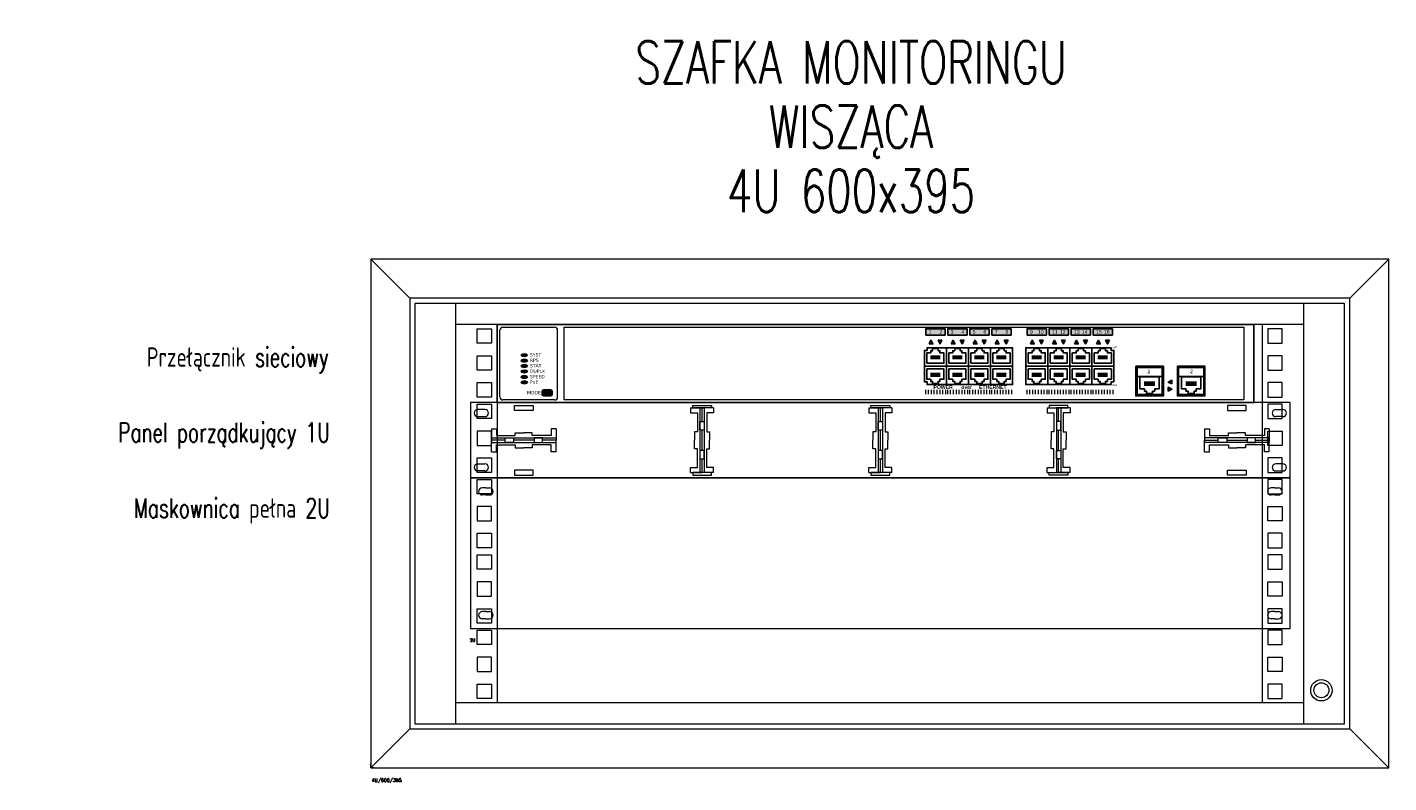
# Model space of a CAD drawing. Header units: millimetres. Extents: x 27262 to 215252, y 16288 to 261073.
# Tile 1 of 5: x 52121 to 60146, y 63719 to 68176. Entities that reach past the tile are written whole.
import ezdxf

# ---------------------------------------------------------------- set-up
doc = ezdxf.new("R2010")
doc.units = ezdxf.units.MM
for name, color, linetype, lineweight in [('_ES_szafa IT_osprzet_opis', 30, 'Continuous', 15), ('schrack-details', 4, 'Continuous', 5), ('schrack-others', 2, 'Continuous', 13), ('SCS', 6, 'Continuous', 40)]:
    doc.layers.add(name, color=color, linetype=linetype, lineweight=lineweight)
for name, color, linetype in [('schrack-descr', 7, 'Continuous'), ('schrack-symbol', 7, 'Continuous'), ('schrack-terminal', 7, 'Continuous')]:
    doc.layers.add(name, color=color, linetype=linetype)
doc.styles.add('AVM', font='arial.ttf')
doc.styles.add('ES_Opisy', font='simplex.shx', dxfattribs={"width": 0.7})
doc.styles.add('OPIS DO SZAF', font='simplex.shx', dxfattribs={"width": 0.7, "height": 12})
doc.styles.add('OPISMAŁY', font='SIMPLEX.SHX', dxfattribs={"width": 0.7, "height": 2.5})
doc.styles.add('styl', font='simplex_.ttf')

# ---------------------------------------------------------------- blocks, each defined once
blk = doc.blocks.new('c_dw046040_v')
at = {"layer": 'schrack-details'}
for p, q in [((50, -26), (50, -274)), ((550, -274), (550, -26)), ((550, -38.5), (50, -38.5)), ((74.5, -38.5), (67, -38.5)), ((74.5, -38.5), (74.5, -261.5)), ((525.5, -261.5), (525.5, -38.5)), ((50, -261.5), (550, -261.5))]:
    blk.add_line(p, q, dxfattribs=at)
for points in [[(71.25, -49.47), (62.75, -49.47), (62.75, -40.97), (71.25, -40.97)], [(528.75, -49.47), (537.25, -49.47), (537.25, -40.97), (528.75, -40.97)], [(71.25, -65.35), (62.75, -65.35), (62.75, -56.85), (71.25, -56.85)], [(528.75, -65.35), (537.25, -65.35), (537.25, -56.85), (528.75, -56.85)], [(71.25, -81.22), (62.75, -81.22), (62.75, -72.72), (71.25, -72.72)], [(528.75, -81.22), (537.25, -81.22), (537.25, -72.72), (528.75, -72.72)], [(71.25, -93.92), (62.75, -93.92), (62.75, -85.42), (71.25, -85.42)], [(528.75, -93.92), (537.25, -93.92), (537.25, -85.42), (528.75, -85.42)], [(71.25, -101.3), (62.75, -101.3), (62.75, -109.8), (71.25, -109.8)], [(528.75, -101.3), (537.25, -101.3), (537.25, -109.8), (528.75, -109.8)], [(71.25, -125.67), (62.75, -125.67), (62.75, -117.17), (71.25, -117.17)], [(528.75, -125.67), (537.25, -125.67), (537.25, -117.17), (528.75, -117.17)], [(71.25, -138.37), (62.75, -138.37), (62.75, -129.87), (71.25, -129.87)], [(528.75, -138.37), (537.25, -138.37), (537.25, -129.87), (528.75, -129.87)], [(71.25, -145.75), (62.75, -145.75), (62.75, -154.25), (71.25, -154.25)], [(528.75, -145.75), (537.25, -145.75), (537.25, -154.25), (528.75, -154.25)], [(71.25, -170.12), (62.75, -170.12), (62.75, -161.62), (71.25, -161.62)], [(528.75, -170.12), (537.25, -170.12), (537.25, -161.62), (528.75, -161.62)], [(71.25, -182.83), (62.75, -182.83), (62.75, -174.33), (71.25, -174.33)], [(528.75, -182.83), (537.25, -182.83), (537.25, -174.33), (528.75, -174.33)], [(71.25, -190.2), (62.75, -190.2), (62.75, -198.7), (71.25, -198.7)], [(528.75, -190.2), (537.25, -190.2), (537.25, -198.7), (528.75, -198.7)], [(71.25, -214.58), (62.75, -214.58), (62.75, -206.08), (71.25, -206.08)], [(528.75, -214.58), (537.25, -214.58), (537.25, -206.08), (528.75, -206.08)], [(71.25, -227.28), (62.75, -227.28), (62.75, -218.78), (71.25, -218.78)], [(528.75, -227.28), (537.25, -227.28), (537.25, -218.78), (528.75, -218.78)], [(71.25, -234.65), (62.75, -234.65), (62.75, -243.15), (71.25, -243.15)], [(528.75, -234.65), (537.25, -234.65), (537.25, -243.15), (528.75, -243.15)], [(71.25, -259.03), (62.75, -259.03), (62.75, -250.53), (71.25, -250.53)], [(528.75, -259.03), (537.25, -259.03), (537.25, -250.53), (528.75, -250.53)]]:
    blk.add_lwpolyline(points, close=True, dxfattribs=at)
for radius in [6.29, 4.4]:
    blk.add_circle((560.31, -254.17), radius, dxfattribs=at)
at = {"layer": 'schrack-others'}
for p, q in [((0, 0), (23, -23)), ((577, -23), (600, 0)), ((23, -277), (0, -300)), ((577, -277), (600, -300))]:
    blk.add_line(p, q, dxfattribs=at)
for points in [[(0, -300), (600, -300), (600, 0), (0, 0)], [(23, -277), (577, -277), (577, -23), (23, -23)], [(26, -274), (574, -274), (574, -26), (26, -26)]]:
    blk.add_lwpolyline(points, close=True, dxfattribs=at)
at = {"layer": 'schrack-symbol'}
for q in [(0, -297.87), (2.1, -300)]:
    blk.add_line((0, -300), q, dxfattribs=at)
at = {"layer": 'schrack-descr', "style": 'OPISMAŁY'}
blk.add_attdef('DESCRIPTION', (0.52, -308.27), '', height=2, dxfattribs=at)
at = {"layer": 'schrack-symbol', "color": 0, "style": 'styl'}
blk.add_attdef('SYMBOL', (0, 0), '', height=5, dxfattribs=at)
at = {"layer": 'schrack-terminal', "style": 'OPISMAŁY'}
blk.add_attdef('TERMINAL2', (0.55, -311.34), '', height=2, dxfattribs=at)
blk = doc.blocks.new('switch-16')
for color, points in [(8, [(254.57, 34.6), (256.79, 34.6), (255.68, 36.8)]), (8, [(262.16, 36.8), (259.94, 36.8), (261.05, 34.6)]), (8, [(267.56, 34.6), (269.77, 34.6), (268.67, 36.8)]), (8, [(275.15, 36.8), (272.93, 36.8), (274.04, 34.6)]), (8, [(280.54, 34.6), (282.76, 34.6), (281.65, 36.8)]), (8, [(288.13, 36.8), (285.92, 36.8), (287.02, 34.6)]), (8, [(293.53, 34.6), (295.75, 34.6), (294.64, 36.8)]), (8, [(301.12, 36.8), (298.9, 36.8), (300.01, 34.6)]), (8, [(314.29, 34.6), (316.51, 34.6), (315.4, 36.8)]), (8, [(321.89, 36.8), (319.67, 36.8), (320.78, 34.6)]), (8, [(327.28, 34.6), (329.5, 34.6), (328.39, 36.8)]), (8, [(334.87, 36.8), (332.65, 36.8), (333.76, 34.6)]), (8, [(340.27, 34.6), (342.49, 34.6), (341.38, 36.8)]), (8, [(347.86, 36.8), (345.64, 36.8), (346.75, 34.6)]), (8, [(353.26, 34.6), (355.47, 34.6), (354.36, 36.8)]), (8, [(360.85, 36.8), (358.63, 36.8), (359.74, 34.6)]), (8, [(397.71, 10.99), (397.71, 13.21), (395.51, 12.1)]), (8, [(397.71, 7.92), (395.51, 9.03), (395.51, 6.81)]), (253, [(27.54, 7.47, 0.414214), (26.5, 6.43), (26.5, 5.08, 0.414214), (27.54, 4.03), (31.46, 4.03, 0.414214), (32.5, 5.08), (32.5, 6.43, 0.414214), (31.46, 7.47)])]:
    blk.add_hatch(color=color).paths.add_polyline_path(points)
at = {"layer": 'SCS', "lineweight": -3}
for points in [[(263.98, 39.79), (263.98, 43.57), (252.6, 43.57), (252.6, 39.79)], [(276.97, 39.79), (276.97, 43.57), (265.59, 43.57), (265.59, 39.79)], [(289.96, 39.79), (289.96, 43.57), (278.57, 43.57), (278.57, 39.79)], [(302.94, 39.79), (302.94, 43.57), (291.56, 43.57), (291.56, 39.79)], [(323.71, 39.79), (323.71, 43.57), (312.33, 43.57), (312.33, 39.79)], [(336.69, 39.79), (336.69, 43.57), (325.31, 43.57), (325.31, 39.79)], [(349.68, 39.79), (349.68, 43.57), (338.3, 43.57), (338.3, 39.79)], [(362.67, 39.79), (362.67, 43.57), (351.29, 43.57), (351.29, 39.79)]]:
    blk.add_hatch(color=51, dxfattribs=at).paths.add_polyline_path(points)
h = blk.add_hatch(color=7, dxfattribs=at)
edge = h.paths.add_edge_path()
edge.add_ellipse((16.02, 27.98), major_axis=(1.83, 0), ratio=0.390396, start_angle=0, end_angle=360)
h = blk.add_hatch(color=7, dxfattribs=at)
edge = h.paths.add_edge_path()
edge.add_ellipse((16.02, 24.77), major_axis=(1.83, 0), ratio=0.390396, start_angle=0, end_angle=360)
h = blk.add_hatch(color=7, dxfattribs=at)
edge = h.paths.add_edge_path()
edge.add_ellipse((16.02, 21.56), major_axis=(1.83, 0), ratio=0.390396, start_angle=0, end_angle=360)
h = blk.add_hatch(color=7, dxfattribs=at)
edge = h.paths.add_edge_path()
edge.add_ellipse((16.02, 18.35), major_axis=(1.83, 0), ratio=0.390396, start_angle=0, end_angle=360)
h = blk.add_hatch(color=2, dxfattribs=at)
h.paths.add_polyline_path([(392.64, 21.42), (376.42, 21.42), (376.42, 3.96), (392.64, 3.96)])
h.paths.add_polyline_path([(391.91, 20.61), (391.91, 4.69), (377.15, 4.69), (377.15, 20.61)], flags=16)
h = blk.add_hatch(color=2, dxfattribs=at)
h.paths.add_polyline_path([(417.15, 21.42), (400.93, 21.42), (400.93, 3.96), (417.15, 3.96)])
h.paths.add_polyline_path([(416.42, 20.61), (416.42, 4.69), (401.66, 4.69), (401.66, 20.61)], flags=16)
h = blk.add_hatch(color=7, dxfattribs=at)
edge = h.paths.add_edge_path()
edge.add_ellipse((16.02, 15.15), major_axis=(1.83, 0), ratio=0.390396, start_angle=0, end_angle=360)
h = blk.add_hatch(color=7, dxfattribs=at)
edge = h.paths.add_edge_path()
edge.add_ellipse((16.02, 11.94), major_axis=(1.83, 0), ratio=0.390396, start_angle=0, end_angle=360)
at = {"color": 7, "lineweight": 20}
for p, q in [((1.57, 3.35), (1.57, 42.65)), ((3.35, 44.43), (33.84, 44.43)), ((35.61, 3.35), (35.61, 42.65)), ((39.5, 44.43), (440, 44.43)), ((39.5, 1.57), (39.5, 44.43)), ((440, 44.43), (440, 1.57)), ((33.84, 1.57), (3.35, 1.57)), ((440, 1.57), (39.5, 1.57))]:
    blk.add_line(p, q, dxfattribs=at)
at = {"color": 7}
blk.add_lwpolyline([(0, 46), (446, 46), (446, 0), (0, 0)], close=True, dxfattribs=at)
for points in [[(251.8, 21.51), (251.8, 30.76), (253.39, 30.76), (253.39, 32.38), (264.78, 32.38), (264.78, 21.51), (251.8, 21.51)], [(363.47, 21.51), (363.47, 30.76), (361.88, 30.76), (361.88, 32.38), (350.48, 32.38), (350.48, 21.51), (363.47, 21.51)], [(253.23, 23.21), (263.32, 23.21), (263.32, 29.29), (260.97, 29.29), (260.97, 30.56), (259.88, 30.56), (259.88, 31.86), (256.66, 31.86), (256.66, 31.86), (256.66, 30.56), (255.58, 30.56), (255.58, 29.29), (253.23, 29.29), (253.23, 23.21)], [(266.21, 23.21), (276.3, 23.21), (276.3, 29.29), (273.95, 29.29), (273.95, 30.56), (272.87, 30.56), (272.87, 31.86), (269.65, 31.86), (269.65, 31.86), (269.65, 30.56), (268.56, 30.56), (268.56, 29.29), (266.21, 29.29), (266.21, 23.21)], [(279.2, 23.21), (289.29, 23.21), (289.29, 29.29), (286.94, 29.29), (286.94, 30.56), (285.86, 30.56), (285.86, 31.86), (282.64, 31.86), (282.64, 31.86), (282.64, 30.56), (281.55, 30.56), (281.55, 29.29), (279.2, 29.29), (279.2, 23.21)], [(292.19, 23.21), (302.28, 23.21), (302.28, 29.29), (299.93, 29.29), (299.93, 30.56), (298.84, 30.56), (298.84, 31.86), (295.62, 31.86), (295.62, 31.86), (295.62, 30.56), (294.54, 30.56), (294.54, 29.29), (292.19, 29.29), (292.19, 23.21)], [(312.95, 23.21), (323.04, 23.21), (323.04, 29.29), (320.69, 29.29), (320.69, 30.56), (319.61, 30.56), (319.61, 31.86), (316.39, 31.86), (316.39, 31.86), (316.39, 30.56), (315.3, 30.56), (315.3, 29.29), (312.95, 29.29), (312.95, 23.21)], [(325.94, 23.21), (336.03, 23.21), (336.03, 29.29), (333.68, 29.29), (333.68, 30.56), (332.59, 30.56), (332.59, 31.86), (329.37, 31.86), (329.37, 31.86), (329.37, 30.56), (328.29, 30.56), (328.29, 29.29), (325.94, 29.29), (325.94, 23.21)], [(338.93, 23.21), (349.02, 23.21), (349.02, 29.29), (346.67, 29.29), (346.67, 30.56), (345.58, 30.56), (345.58, 31.86), (342.36, 31.86), (342.36, 31.86), (342.36, 30.56), (341.28, 30.56), (341.28, 29.29), (338.93, 29.29), (338.93, 23.21)], [(351.91, 23.21), (362, 23.21), (362, 29.29), (359.65, 29.29), (359.65, 30.56), (358.57, 30.56), (358.57, 31.86), (355.35, 31.86), (355.35, 31.86), (355.35, 30.56), (354.26, 30.56), (354.26, 29.29), (351.91, 29.29), (351.91, 23.21)], [(251.8, 21.51), (251.8, 12.27), (253.39, 12.27), (253.39, 10.65), (264.78, 10.65), (264.78, 21.51), (251.8, 21.51)], [(253.23, 19.81), (263.32, 19.81), (263.32, 13.73), (260.97, 13.73), (260.97, 12.47), (259.88, 12.47), (259.88, 11.16), (256.66, 11.16), (256.66, 11.16), (256.66, 12.47), (255.58, 12.47), (255.58, 13.73), (253.23, 13.73), (253.23, 19.81)], [(266.21, 19.81), (276.3, 19.81), (276.3, 13.73), (273.95, 13.73), (273.95, 12.47), (272.87, 12.47), (272.87, 11.16), (269.65, 11.16), (269.65, 11.16), (269.65, 12.47), (268.56, 12.47), (268.56, 13.73), (266.21, 13.73), (266.21, 19.81)], [(279.2, 19.81), (289.29, 19.81), (289.29, 13.73), (286.94, 13.73), (286.94, 12.47), (285.86, 12.47), (285.86, 11.16), (282.64, 11.16), (282.64, 11.16), (282.64, 12.47), (281.55, 12.47), (281.55, 13.73), (279.2, 13.73), (279.2, 19.81)], [(292.19, 19.81), (302.28, 19.81), (302.28, 13.73), (299.93, 13.73), (299.93, 12.47), (298.84, 12.47), (298.84, 11.16), (295.62, 11.16), (295.62, 11.16), (295.62, 12.47), (294.54, 12.47), (294.54, 13.73), (292.19, 13.73), (292.19, 19.81)], [(312.95, 19.81), (323.04, 19.81), (323.04, 13.73), (320.69, 13.73), (320.69, 12.47), (319.61, 12.47), (319.61, 11.16), (316.39, 11.16), (316.39, 11.16), (316.39, 12.47), (315.3, 12.47), (315.3, 13.73), (312.95, 13.73), (312.95, 19.81)], [(325.94, 19.81), (336.03, 19.81), (336.03, 13.73), (333.68, 13.73), (333.68, 12.47), (332.59, 12.47), (332.59, 11.16), (329.37, 11.16), (329.37, 11.16), (329.37, 12.47), (328.29, 12.47), (328.29, 13.73), (325.94, 13.73), (325.94, 19.81)], [(338.93, 19.81), (349.02, 19.81), (349.02, 13.73), (346.67, 13.73), (346.67, 12.47), (345.58, 12.47), (345.58, 11.16), (342.36, 11.16), (342.36, 11.16), (342.36, 12.47), (341.28, 12.47), (341.28, 13.73), (338.93, 13.73), (338.93, 19.81)], [(363.47, 21.51), (363.47, 12.27), (361.88, 12.27), (361.88, 10.65), (350.48, 10.65), (350.48, 21.51), (363.47, 21.51)], [(351.91, 19.81), (362, 19.81), (362, 13.73), (359.65, 13.73), (359.65, 12.47), (358.57, 12.47), (358.57, 11.16), (355.35, 11.16), (355.35, 11.16), (355.35, 12.47), (354.26, 12.47), (354.26, 13.73), (351.91, 13.73), (351.91, 19.81)], [(378.77, 15.1), (390.24, 15.1), (390.24, 8.19), (387.57, 8.19), (387.57, 6.75), (386.33, 6.75), (386.33, 5.27), (382.68, 5.27), (382.68, 5.27), (382.68, 6.75), (381.44, 6.75), (381.44, 8.19), (378.77, 8.19), (378.77, 15.1)], [(403.29, 15.1), (414.75, 15.1), (414.75, 8.19), (412.08, 8.19), (412.08, 6.75), (410.85, 6.75), (410.85, 5.27), (407.19, 5.27), (407.19, 5.27), (407.19, 6.75), (405.96, 6.75), (405.96, 8.19), (403.29, 8.19), (403.29, 15.1)]]:
    blk.add_lwpolyline(points)
at = {"color": 8}
for points in [[(254.57, 34.6), (255.68, 36.8), (256.79, 34.6), (254.57, 34.6)], [(262.16, 36.8), (261.05, 34.6), (259.94, 36.8), (262.16, 36.8)], [(267.56, 34.6), (268.67, 36.8), (269.77, 34.6), (267.56, 34.6)], [(275.15, 36.8), (274.04, 34.6), (272.93, 36.8), (275.15, 36.8)], [(280.54, 34.6), (281.65, 36.8), (282.76, 34.6), (280.54, 34.6)], [(288.13, 36.8), (287.02, 34.6), (285.92, 36.8), (288.13, 36.8)], [(293.53, 34.6), (294.64, 36.8), (295.75, 34.6), (293.53, 34.6)], [(301.12, 36.8), (300.01, 34.6), (298.9, 36.8), (301.12, 36.8)], [(314.29, 34.6), (315.4, 36.8), (316.51, 34.6), (314.29, 34.6)], [(321.89, 36.8), (320.78, 34.6), (319.67, 36.8), (321.89, 36.8)], [(327.28, 34.6), (328.39, 36.8), (329.5, 34.6), (327.28, 34.6)], [(334.87, 36.8), (333.76, 34.6), (332.65, 36.8), (334.87, 36.8)], [(340.27, 34.6), (341.38, 36.8), (342.49, 34.6), (340.27, 34.6)], [(347.86, 36.8), (346.75, 34.6), (345.64, 36.8), (347.86, 36.8)], [(353.26, 34.6), (354.36, 36.8), (355.47, 34.6), (353.26, 34.6)], [(360.85, 36.8), (359.74, 34.6), (358.63, 36.8), (360.85, 36.8)], [(397.71, 10.99), (395.51, 12.1), (397.71, 13.21), (397.71, 10.99)], [(395.51, 6.81), (397.71, 7.92), (395.51, 9.03), (395.51, 6.81)]]:
    blk.add_lwpolyline(points, dxfattribs=at)
for points in [[(277.77, 21.51), (277.77, 32.38), (264.78, 32.38), (264.78, 21.51)], [(290.76, 21.51), (290.76, 32.38), (277.77, 32.38), (277.77, 21.51)], [(303.75, 21.51), (303.75, 32.38), (290.76, 32.38), (290.76, 21.51)], [(324.51, 21.51), (324.51, 32.38), (311.52, 32.38), (311.52, 21.51)], [(337.5, 21.51), (337.5, 32.38), (324.51, 32.38), (324.51, 21.51)], [(350.48, 21.51), (350.48, 32.38), (337.5, 32.38), (337.5, 21.51)], [(277.77, 21.51), (277.77, 10.65), (264.78, 10.65), (264.78, 21.51)], [(290.76, 21.51), (290.76, 10.65), (277.77, 10.65), (277.77, 21.51)], [(303.75, 21.51), (303.75, 10.65), (290.76, 10.65), (290.76, 21.51)], [(324.51, 21.51), (324.51, 10.65), (311.52, 10.65), (311.52, 21.51)], [(337.5, 21.51), (337.5, 10.65), (324.51, 10.65), (324.51, 21.51)], [(350.48, 21.51), (350.48, 10.65), (337.5, 10.65), (337.5, 21.51)], [(391.91, 15.42), (391.91, 4.69), (377.15, 4.69), (377.15, 15.42)], [(416.42, 15.42), (416.42, 4.69), (401.66, 4.69), (401.66, 15.42)]]:
    blk.add_lwpolyline(points, close=True)
at = {"color": 253}
blk.add_lwpolyline([(31.46, 7.47), (27.54, 7.47, 0.414214), (26.5, 6.43), (26.5, 5.08, 0.414214), (27.54, 4.03), (31.46, 4.03, 0.414214), (32.5, 5.08), (32.5, 6.43, 0.414214)], format="xyb", close=True, dxfattribs=at)
at = {"color": 7, "lineweight": 20}
for centre, start, end in [((3.35, 42.65), 90, 180), ((33.84, 42.65), 0, 90), ((3.35, 3.35), 180, 270), ((33.84, 3.35), 270, 0)]:
    blk.add_arc(centre, 1.78, start, end, dxfattribs=at)
at = {"layer": 'SCS', "color": 7, "lineweight": -3}
for p, q in [((255.82, 25.52), (255.82, 27.86)), ((256.52, 25.52), (256.52, 27.86)), ((257.22, 25.52), (257.22, 27.86)), ((257.92, 25.52), (257.92, 27.86)), ((258.62, 25.52), (258.62, 27.86)), ((259.32, 25.52), (259.32, 27.86)), ((260.02, 25.52), (260.02, 27.86)), ((260.72, 25.52), (260.72, 27.86)), ((268.81, 25.52), (268.81, 27.86)), ((269.51, 25.52), (269.51, 27.86)), ((270.21, 25.52), (270.21, 27.86)), ((270.91, 25.52), (270.91, 27.86)), ((271.61, 25.52), (271.61, 27.86)), ((272.31, 25.52), (272.31, 27.86)), ((273.01, 25.52), (273.01, 27.86)), ((273.71, 25.52), (273.71, 27.86)), ((281.8, 25.52), (281.8, 27.86)), ((282.5, 25.52), (282.5, 27.86)), ((283.2, 25.52), (283.2, 27.86)), ((283.9, 25.52), (283.9, 27.86)), ((284.6, 25.52), (284.6, 27.86)), ((285.3, 25.52), (285.3, 27.86)), ((286, 25.52), (286, 27.86)), ((286.7, 25.52), (286.7, 27.86)), ((294.78, 25.52), (294.78, 27.86)), ((295.48, 25.52), (295.48, 27.86)), ((296.18, 25.52), (296.18, 27.86)), ((296.88, 25.52), (296.88, 27.86)), ((297.58, 25.52), (297.58, 27.86)), ((298.28, 25.52), (298.28, 27.86)), ((298.98, 25.52), (298.98, 27.86)), ((299.68, 25.52), (299.68, 27.86)), ((315.55, 25.52), (315.55, 27.86)), ((316.25, 25.52), (316.25, 27.86)), ((316.95, 25.52), (316.95, 27.86)), ((317.65, 25.52), (317.65, 27.86)), ((318.35, 25.52), (318.35, 27.86)), ((319.05, 25.52), (319.05, 27.86)), ((319.75, 25.52), (319.75, 27.86)), ((320.45, 25.52), (320.45, 27.86)), ((328.53, 25.52), (328.53, 27.86)), ((329.23, 25.52), (329.23, 27.86)), ((329.93, 25.52), (329.93, 27.86)), ((330.63, 25.52), (330.63, 27.86)), ((331.33, 25.52), (331.33, 27.86)), ((332.03, 25.52), (332.03, 27.86)), ((332.73, 25.52), (332.73, 27.86)), ((333.43, 25.52), (333.43, 27.86)), ((341.52, 25.52), (341.52, 27.86)), ((342.22, 25.52), (342.22, 27.86)), ((342.92, 25.52), (342.92, 27.86)), ((343.62, 25.52), (343.62, 27.86)), ((344.32, 25.52), (344.32, 27.86)), ((345.02, 25.52), (345.02, 27.86)), ((345.72, 25.52), (345.72, 27.86)), ((346.42, 25.52), (346.42, 27.86)), ((354.51, 25.52), (354.51, 27.86)), ((355.21, 25.52), (355.21, 27.86)), ((355.91, 25.52), (355.91, 27.86)), ((356.61, 25.52), (356.61, 27.86)), ((357.31, 25.52), (357.31, 27.86)), ((358.01, 25.52), (358.01, 27.86)), ((358.71, 25.52), (358.71, 27.86)), ((359.41, 25.52), (359.41, 27.86)), ((255.82, 17.5), (255.82, 15.16)), ((256.52, 17.5), (256.52, 15.16)), ((257.22, 17.5), (257.22, 15.16)), ((257.92, 17.5), (257.92, 15.16)), ((258.62, 17.5), (258.62, 15.16)), ((259.32, 17.5), (259.32, 15.16)), ((260.02, 17.5), (260.02, 15.16)), ((260.72, 17.5), (260.72, 15.16)), ((268.81, 17.5), (268.81, 15.16)), ((269.51, 17.5), (269.51, 15.16)), ((270.21, 17.5), (270.21, 15.16)), ((270.91, 17.5), (270.91, 15.16)), ((271.61, 17.5), (271.61, 15.16)), ((272.31, 17.5), (272.31, 15.16)), ((273.01, 17.5), (273.01, 15.16)), ((273.71, 17.5), (273.71, 15.16)), ((281.8, 17.5), (281.8, 15.16)), ((282.5, 17.5), (282.5, 15.16)), ((283.2, 17.5), (283.2, 15.16)), ((283.9, 17.5), (283.9, 15.16)), ((284.6, 17.5), (284.6, 15.16)), ((285.3, 17.5), (285.3, 15.16)), ((286, 17.5), (286, 15.16)), ((286.7, 17.5), (286.7, 15.16)), ((294.78, 17.5), (294.78, 15.16)), ((295.48, 17.5), (295.48, 15.16)), ((296.18, 17.5), (296.18, 15.16)), ((296.88, 17.5), (296.88, 15.16)), ((297.58, 17.5), (297.58, 15.16)), ((298.28, 17.5), (298.28, 15.16)), ((298.98, 17.5), (298.98, 15.16)), ((299.68, 17.5), (299.68, 15.16)), ((315.55, 17.5), (315.55, 15.16)), ((316.25, 17.5), (316.25, 15.16)), ((316.95, 17.5), (316.95, 15.16)), ((317.65, 17.5), (317.65, 15.16)), ((318.35, 17.5), (318.35, 15.16)), ((319.05, 17.5), (319.05, 15.16)), ((319.75, 17.5), (319.75, 15.16)), ((320.45, 17.5), (320.45, 15.16)), ((328.53, 17.5), (328.53, 15.16)), ((329.23, 17.5), (329.23, 15.16)), ((329.93, 17.5), (329.93, 15.16)), ((330.63, 17.5), (330.63, 15.16)), ((331.33, 17.5), (331.33, 15.16)), ((332.03, 17.5), (332.03, 15.16)), ((332.73, 17.5), (332.73, 15.16)), ((333.43, 17.5), (333.43, 15.16)), ((341.52, 17.5), (341.52, 15.16)), ((342.22, 17.5), (342.22, 15.16)), ((342.92, 17.5), (342.92, 15.16)), ((343.62, 17.5), (343.62, 15.16)), ((344.32, 17.5), (344.32, 15.16)), ((345.02, 17.5), (345.02, 15.16)), ((345.72, 17.5), (345.72, 15.16)), ((346.42, 17.5), (346.42, 15.16)), ((354.51, 17.5), (354.51, 15.16)), ((355.21, 17.5), (355.21, 15.16)), ((355.91, 17.5), (355.91, 15.16)), ((356.61, 17.5), (356.61, 15.16)), ((357.31, 17.5), (357.31, 15.16)), ((358.01, 17.5), (358.01, 15.16)), ((358.71, 17.5), (358.71, 15.16)), ((359.41, 17.5), (359.41, 15.16)), ((381.72, 12.48), (381.72, 9.82)), ((382.52, 12.48), (382.52, 9.82)), ((383.31, 12.48), (383.31, 9.82)), ((384.11, 12.48), (384.11, 9.82)), ((384.9, 12.48), (384.9, 9.82)), ((385.7, 12.48), (385.7, 9.82)), ((386.49, 12.48), (386.49, 9.82)), ((387.29, 12.48), (387.29, 9.82)), ((406.24, 12.48), (406.24, 9.82)), ((407.03, 12.48), (407.03, 9.82)), ((407.83, 12.48), (407.83, 9.82)), ((408.62, 12.48), (408.62, 9.82)), ((409.42, 12.48), (409.42, 9.82)), ((410.21, 12.48), (410.21, 9.82)), ((411.01, 12.48), (411.01, 9.82)), ((411.8, 12.48), (411.8, 9.82))]:
    blk.add_line(p, q, dxfattribs=at)
at = {"layer": 'SCS', "color": 2, "lineweight": 20}
for p, q in [((252.42, 7.43), (252.42, 4.94)), ((254.1, 7.43), (254.1, 4.94)), ((255.78, 7.43), (255.78, 4.94)), ((257.45, 7.43), (257.45, 4.94)), ((259.13, 7.43), (259.13, 4.94)), ((260.81, 7.43), (260.81, 4.94)), ((262.48, 7.43), (262.48, 4.94)), ((264.16, 7.43), (264.16, 4.94)), ((265.41, 7.43), (265.41, 4.94)), ((267.09, 7.43), (267.09, 4.94)), ((268.76, 7.43), (268.76, 4.94)), ((270.44, 7.43), (270.44, 4.94)), ((272.12, 7.43), (272.12, 4.94)), ((273.79, 7.43), (273.79, 4.94)), ((275.47, 7.43), (275.47, 4.94)), ((277.14, 7.43), (277.14, 4.94)), ((278.4, 7.43), (278.4, 4.94)), ((280.07, 7.43), (280.07, 4.94)), ((281.75, 7.43), (281.75, 4.94)), ((283.43, 7.43), (283.43, 4.94)), ((285.1, 7.43), (285.1, 4.94)), ((286.78, 7.43), (286.78, 4.94)), ((288.46, 7.43), (288.46, 4.94)), ((290.13, 7.43), (290.13, 4.94)), ((291.39, 7.43), (291.39, 4.94)), ((293.06, 7.43), (293.06, 4.94)), ((294.74, 7.43), (294.74, 4.94)), ((296.41, 7.43), (296.41, 4.94)), ((298.09, 7.43), (298.09, 4.94)), ((299.77, 7.43), (299.77, 4.94)), ((301.44, 7.43), (301.44, 4.94)), ((303.12, 7.43), (303.12, 4.94)), ((312.15, 7.43), (312.15, 4.94)), ((313.83, 7.43), (313.83, 4.94)), ((315.5, 7.43), (315.5, 4.94)), ((317.18, 7.43), (317.18, 4.94)), ((318.85, 7.43), (318.85, 4.94)), ((320.53, 7.43), (320.53, 4.94)), ((322.21, 7.43), (322.21, 4.94)), ((323.88, 7.43), (323.88, 4.94)), ((325.14, 7.43), (325.14, 4.94)), ((326.81, 7.43), (326.81, 4.94)), ((328.49, 7.43), (328.49, 4.94)), ((330.17, 7.43), (330.17, 4.94)), ((331.84, 7.43), (331.84, 4.94)), ((333.52, 7.43), (333.52, 4.94)), ((335.19, 7.43), (335.19, 4.94)), ((336.87, 7.43), (336.87, 4.94)), ((338.12, 7.43), (338.12, 4.94)), ((339.8, 7.43), (339.8, 4.94)), ((341.48, 7.43), (341.48, 4.94)), ((343.15, 7.43), (343.15, 4.94)), ((344.83, 7.43), (344.83, 4.94)), ((346.5, 7.43), (346.5, 4.94)), ((348.18, 7.43), (348.18, 4.94)), ((349.86, 7.43), (349.86, 4.94)), ((351.11, 7.43), (351.11, 4.94)), ((352.79, 7.43), (352.79, 4.94)), ((354.46, 7.43), (354.46, 4.94)), ((356.14, 7.43), (356.14, 4.94)), ((357.82, 7.43), (357.82, 4.94)), ((359.49, 7.43), (359.49, 4.94)), ((361.17, 7.43), (361.17, 4.94)), ((362.84, 7.43), (362.84, 4.94))]:
    blk.add_line(p, q, dxfattribs=at)
at = {"layer": 'SCS', "color": 51, "lineweight": -3}
for points in [[(252.6, 39.79), (263.98, 39.79), (263.98, 43.57), (252.6, 43.57)], [(265.59, 39.79), (276.97, 39.79), (276.97, 43.57), (265.59, 43.57)], [(278.57, 39.79), (289.96, 39.79), (289.96, 43.57), (278.57, 43.57)], [(291.56, 39.79), (302.94, 39.79), (302.94, 43.57), (291.56, 43.57)], [(312.33, 39.79), (323.71, 39.79), (323.71, 43.57), (312.33, 43.57)], [(325.31, 39.79), (336.69, 39.79), (336.69, 43.57), (325.31, 43.57)], [(338.3, 39.79), (349.68, 39.79), (349.68, 43.57), (338.3, 43.57)], [(351.29, 39.79), (362.67, 39.79), (362.67, 43.57), (351.29, 43.57)]]:
    blk.add_lwpolyline(points, close=True, dxfattribs=at)
at = {"layer": 'SCS', "color": 2, "lineweight": -3}
for points in [[(376.42, 21.42), (392.64, 21.42), (392.64, 3.96), (376.42, 3.96)], [(377.15, 20.61), (391.91, 20.61), (391.91, 4.69), (377.15, 4.69)], [(400.93, 21.42), (417.15, 21.42), (417.15, 3.96), (400.93, 3.96)], [(401.66, 20.61), (416.42, 20.61), (416.42, 4.69), (401.66, 4.69)]]:
    blk.add_lwpolyline(points, close=True, dxfattribs=at)
at = {"layer": 'SCS', "color": 7, "lineweight": -3}
for centre in [(16.02, 27.98), (16.02, 24.77), (16.02, 21.56), (16.02, 18.35), (16.02, 15.15), (16.02, 11.94)]:
    blk.add_ellipse(centre, major_axis=(1.83, 0), ratio=0.390396, dxfattribs=at)
at = {"color": 5, "width": 0.9174, "style": 'AVM'}
for s, insert, char_height, attachment_point in [('1', (254.26, 41.67), 2.18, 4), ('2', (262.32, 41.67), 2.18, 6), ('3', (267.25, 41.67), 2.18, 4), ('4', (275.31, 41.67), 2.18, 6), ('5', (280.23, 41.67), 2.18, 4), ('6', (288.3, 41.67), 2.18, 6), ('7', (293.22, 41.67), 2.18, 4), ('8', (301.28, 41.67), 2.18, 6), ('9', (313.99, 41.67), 2.18, 4), ('10', (322.05, 41.67), 2.177, 6), ('11', (326.97, 41.67), 2.177, 4), ('12', (335.03, 41.67), 2.177, 6), ('13', (339.96, 41.67), 2.177, 4), ('14', (348.02, 41.67), 2.177, 6), ('15', (352.95, 41.67), 2.177, 4), ('16', (361.01, 41.67), 2.177, 6)]:
    blk.add_mtext(s, dxfattribs=dict(at, insert=insert, char_height=char_height, attachment_point=attachment_point))
at = {"style": 'AVM'}
for s, insert, char_height, width, attachment_point in [('23X', (362.64, 32.64), 1.135, 0.5805, 4), ('1', (384.94, 18.4), 2.18, 0.9174, 6), ('2', (410.03, 18.4), 2.18, 0.9174, 6), ('24X', (362.64, 10.38), 1.135, 0.5805, 4)]:
    blk.add_mtext(s, dxfattribs=dict(at, insert=insert, char_height=char_height, width=width, attachment_point=attachment_point))
at = {"color": 8, "insert": (257.15, 9.08), "char_height": 2.154, "width": 43.5769, "attachment_point": 4, "style": 'AVM'}
blk.add_mtext('{\\fArial|b1|i0|c238|p34;POWER      over     ETHERNET}', dxfattribs=at)
at = {"layer": 'SCS', "color": 7, "lineweight": -3, "char_height": 1.959, "width": 0.8256, "attachment_point": 4, "style": 'AVM'}
for s, insert in [('{\\fVerdana|b0|i0|c238|p34;SYST}', (19.27, 28.13)), ('{\\fVerdana|b0|i0|c238|p34;RPS}', (19.27, 24.92)), ('{\\fVerdana|b0|i0|c238|p34;STAT}', (19.27, 21.71)), ('{\\fVerdana|b0|i0|c238|p34;SPEED}', (19.27, 15.3)), ('{\\fVerdana|b0|i0|c238|p34;DUPLX}', (19.27, 18.51)), ('{\\fVerdana|b0|i0|c238|p34;PoE}', (19.27, 12.09)), ('{\\fVerdana|b0|i0|c238|p34;MODE}', (17.59, 5.8))]:
    blk.add_mtext(s, dxfattribs=dict(at, insert=insert))
blk = doc.blocks.new('DBK14805')
at = {"layer": 'schrack-details'}
for p, q in [((129.64, -3.16), (136.42, -3.16)), ((143.21, -3.16), (136.42, -3.16)), ((234.71, -3.16), (241.5, -3.16)), ((248.29, -3.16), (241.5, -3.16)), ((339.79, -3.16), (346.58, -3.16)), ((353.36, -3.16), (346.58, -3.16)), ((12.28, -15.44), (12.28, -22.23)), ((50.41, -15.44), (50.41, -22.23)), ((432.59, -15.44), (432.59, -22.23)), ((470.72, -15.44), (470.72, -22.23)), ((12.28, -29.01), (12.28, -22.23)), ((50.41, -29.01), (50.41, -22.23)), ((432.59, -29.01), (432.59, -22.23)), ((470.72, -29.01), (470.72, -22.23)), ((129.64, -41.29), (136.42, -41.29)), ((143.21, -41.29), (136.42, -41.29)), ((234.71, -41.29), (241.5, -41.29)), ((248.29, -41.29), (241.5, -41.29)), ((339.79, -41.29), (346.58, -41.29)), ((353.36, -41.29), (346.58, -41.29))]:
    blk.add_line(p, q, dxfattribs=at)
for points in [[(0, -44.45), (483, -44.45), (483, 0), (0, 0)], [(25.83, -1.73), (36.91, -1.73), (36.91, -4.58), (25.83, -4.58)], [(141.99, -3.16), (130.91, -3.16), (130.91, -1.73), (141.99, -1.73)], [(247.07, -3.16), (235.99, -3.16), (235.99, -1.73), (247.07, -1.73)], [(341.01, -3.16), (352.09, -3.16), (352.09, -1.73), (341.01, -1.73)], [(457.17, -1.73), (446.09, -1.73), (446.09, -4.58), (457.17, -4.58)], [(135.09, -11.22), (137.76, -11.22), (137.76, -16.18), (135.09, -16.18)], [(240.16, -11.22), (242.84, -11.22), (242.84, -16.18), (240.16, -16.18)], [(347.91, -11.22), (345.24, -11.22), (345.24, -16.18), (347.91, -16.18)], [(20.34, -23.56), (20.34, -20.89), (25.3, -20.89), (25.3, -23.56)], [(42.35, -23.56), (42.35, -20.89), (37.38, -20.89), (37.38, -23.56)], [(440.65, -23.56), (440.65, -20.89), (445.62, -20.89), (445.62, -23.56)], [(462.66, -23.56), (462.66, -20.89), (457.7, -20.89), (457.7, -23.56)], [(135.09, -33.23), (137.76, -33.23), (137.76, -28.27), (135.09, -28.27)], [(240.16, -33.23), (242.84, -33.23), (242.84, -28.27), (240.16, -28.27)], [(347.91, -33.23), (345.24, -33.23), (345.24, -28.27), (347.91, -28.27)], [(25.83, -42.72), (36.91, -42.72), (36.91, -39.87), (25.83, -39.87)], [(457.17, -42.72), (446.09, -42.72), (446.09, -39.87), (457.17, -39.87)], [(141.99, -41.29), (130.91, -41.29), (130.91, -42.72), (141.99, -42.72)], [(247.07, -41.29), (235.99, -41.29), (235.99, -42.72), (247.07, -42.72)], [(341.01, -41.29), (352.09, -41.29), (352.09, -42.72), (341.01, -42.72)]]:
    blk.add_lwpolyline(points, close=True, dxfattribs=at)
for points in [[(8.46, -4.11), (4.26, -4.11)], [(129.64, -3.16), (129.64, -6.06), (133.67, -6.06), (133.67, -17.19), (131.97, -17.19), (131.97, -21.88), (131.97, -22.23)], [(136.42, -11.22), (136.42, -3.16), (135.09, -3.16), (135.09, -41.29), (136.42, -41.29), (136.42, -33.23)], [(136.42, -11.22), (136.42, -3.16), (137.76, -3.16), (137.76, -41.29), (136.42, -41.29), (136.42, -33.23)], [(143.21, -3.16), (143.21, -6.06), (139.17, -6.06), (139.17, -17.19), (140.88, -17.19), (140.88, -21.88), (140.88, -22.23)], [(234.71, -3.16), (234.71, -6.06), (238.75, -6.06), (238.75, -17.19), (237.05, -17.19), (237.05, -21.88), (237.05, -22.23)], [(241.5, -11.22), (241.5, -3.16), (240.16, -3.16), (240.16, -41.29), (241.5, -41.29), (241.5, -33.23)], [(241.5, -11.22), (241.5, -3.16), (242.84, -3.16), (242.84, -41.29), (241.5, -41.29), (241.5, -33.23)], [(248.29, -3.16), (248.29, -6.06), (244.25, -6.06), (244.25, -17.19), (245.95, -17.19), (245.95, -21.88), (245.95, -22.23)], [(339.79, -3.16), (339.79, -6.06), (343.83, -6.06), (343.83, -17.19), (342.12, -17.19), (342.12, -21.88), (342.12, -22.23)], [(346.58, -11.22), (346.58, -3.16), (345.24, -3.16), (345.24, -41.29), (346.58, -41.29), (346.58, -33.23)], [(346.58, -11.22), (346.58, -3.16), (347.91, -3.16), (347.91, -41.29), (346.58, -41.29), (346.58, -33.23)], [(353.36, -3.16), (353.36, -6.06), (349.33, -6.06), (349.33, -17.19), (351.03, -17.19), (351.03, -21.88), (351.03, -22.23)], [(474.54, -4.11), (478.74, -4.11)], [(4.26, -8.31), (8.46, -8.31)], [(12.28, -15.44), (15.18, -15.44), (15.18, -19.48), (26.31, -19.48), (26.31, -17.77), (31, -17.77), (31.34, -17.77)], [(50.41, -15.44), (47.51, -15.44), (47.51, -19.48), (36.38, -19.48), (36.38, -17.77), (31.69, -17.77), (31.34, -17.77)], [(432.59, -15.44), (435.49, -15.44), (435.49, -19.48), (446.62, -19.48), (446.62, -17.77), (451.31, -17.77), (451.66, -17.77)], [(470.72, -15.44), (467.82, -15.44), (467.82, -19.48), (456.69, -19.48), (456.69, -17.77), (452, -17.77), (451.66, -17.77)], [(478.74, -8.31), (474.54, -8.31)], [(20.34, -22.23), (12.28, -22.23), (12.28, -20.89), (50.41, -20.89), (50.41, -22.23), (42.35, -22.23)], [(20.34, -22.23), (12.28, -22.23), (12.28, -23.56), (50.41, -23.56), (50.41, -22.23), (42.35, -22.23)], [(37.38, -22.23), (25.3, -22.23)], [(37.38, -22.23), (25.3, -22.23)], [(129.64, -41.29), (129.64, -38.39), (133.67, -38.39), (133.67, -27.26), (131.97, -27.26), (131.97, -22.57), (131.97, -22.23)], [(136.42, -28.27), (136.42, -16.18)], [(136.42, -28.27), (136.42, -16.18)], [(143.21, -41.29), (143.21, -38.39), (139.17, -38.39), (139.17, -27.26), (140.88, -27.26), (140.88, -22.57), (140.88, -22.23)], [(234.71, -41.29), (234.71, -38.39), (238.75, -38.39), (238.75, -27.26), (237.05, -27.26), (237.05, -22.57), (237.05, -22.23)], [(241.5, -28.27), (241.5, -16.18)], [(241.5, -28.27), (241.5, -16.18)], [(248.29, -41.29), (248.29, -38.39), (244.25, -38.39), (244.25, -27.26), (245.95, -27.26), (245.95, -22.57), (245.95, -22.23)], [(339.79, -41.29), (339.79, -38.39), (343.83, -38.39), (343.83, -27.26), (342.12, -27.26), (342.12, -22.57), (342.12, -22.23)], [(346.58, -28.27), (346.58, -16.18)], [(346.58, -28.27), (346.58, -16.18)], [(353.36, -41.29), (353.36, -38.39), (349.33, -38.39), (349.33, -27.26), (351.03, -27.26), (351.03, -22.57), (351.03, -22.23)], [(462.66, -22.23), (470.72, -22.23), (470.72, -20.89), (432.59, -20.89), (432.59, -22.23), (440.65, -22.23)], [(462.66, -22.23), (470.72, -22.23), (470.72, -23.56), (432.59, -23.56), (432.59, -22.23), (440.65, -22.23)], [(445.62, -22.23), (457.7, -22.23)], [(445.62, -22.23), (457.7, -22.23)], [(12.28, -29.01), (15.18, -29.01), (15.18, -24.97), (26.31, -24.97), (26.31, -26.68), (31, -26.68), (31.34, -26.68)], [(50.41, -29.01), (47.51, -29.01), (47.51, -24.97), (36.38, -24.97), (36.38, -26.68), (31.69, -26.68), (31.34, -26.68)], [(432.59, -29.01), (435.49, -29.01), (435.49, -24.97), (446.62, -24.97), (446.62, -26.68), (451.31, -26.68), (451.66, -26.68)], [(470.72, -29.01), (467.82, -29.01), (467.82, -24.97), (456.69, -24.97), (456.69, -26.68), (452, -26.68), (451.66, -26.68)], [(4.26, -36.14), (8.46, -36.14)], [(478.74, -36.14), (474.54, -36.14)], [(8.46, -40.34), (4.26, -40.34)], [(474.54, -40.34), (478.74, -40.34)]]:
    blk.add_lwpolyline(points, dxfattribs=at)
for centre, start, end in [((4.26, -6.21), 90, 270), ((8.46, -6.21), 270, 90), ((474.54, -6.21), 90, 270), ((478.74, -6.21), 270, 90), ((4.26, -38.24), 90, 270), ((8.46, -38.24), 270, 90), ((474.54, -38.24), 90, 270), ((478.74, -38.24), 270, 90)]:
    blk.add_arc(centre, 2.1, start, end, dxfattribs=at)
at = {"layer": 'schrack-symbol', "style": 'OPIS DO SZAF', "flags": 3}
blk.add_attdef('ARTICLE_NUMBER', (0, -46.45), '', height=2, dxfattribs=at)
blk = doc.blocks.new('c_19organizer1u_v')
blk.add_blockref('DBK14805', (0, 0))
at = {"layer": 'schrack-descr', "style": 'styl'}
blk.add_attdef('DESCRIPTION', (0.01, -52.08), '', height=1.7, dxfattribs=at)
at = {"layer": 'schrack-symbol', "style": 'styl'}
blk.add_attdef('SYMBOL', (6.02, 0.21), '', height=5, rotation=90, dxfattribs=at)
at = {"layer": 'schrack-terminal', "style": 'styl'}
for tag, p in [('TERMINAL', (-0.01, -54.69)), ('TERMINAL2', (-0.01, -59.59))]:
    blk.add_attdef(tag, p, '', height=1.7, dxfattribs=at)
blk = doc.blocks.new('c_ppblank2u_v')
at = {"layer": 'schrack-details'}
for p, q in [((9, -5.79), (6.88, -5.79)), ((9, -5.79), (11.13, -5.79)), ((474, -5.79), (471.87, -5.79)), ((474, -5.79), (476.12, -5.79)), ((9, -10.04), (6.88, -10.04)), ((9, -10.04), (11.13, -10.04)), ((474, -10.04), (471.87, -10.04)), ((474, -10.04), (476.12, -10.04)), ((9, -78.81), (6.88, -78.81)), ((9, -78.81), (11.13, -78.81)), ((474, -78.81), (471.87, -78.81)), ((474, -78.81), (476.12, -78.81)), ((9, -83.06), (6.88, -83.06)), ((9, -83.06), (11.13, -83.06)), ((474, -83.06), (471.87, -83.06)), ((474, -83.06), (476.12, -83.06))]:
    blk.add_line(p, q, dxfattribs=at)
for centre, start, end in [((6.85, -7.94), 90, 270), ((11.15, -7.94), 270, 90), ((471.85, -7.94), 90, 270), ((476.15, -7.94), 270, 90), ((6.85, -80.96), 90, 270), ((11.15, -80.96), 270, 90), ((471.85, -80.96), 90, 270), ((476.15, -80.96), 270, 90)]:
    blk.add_arc(centre, 2.1, start, end, dxfattribs=at)
at = {"layer": 'schrack-others'}
blk.add_lwpolyline([(0, -88.9), (483, -88.9), (483, 0), (0, 0)], close=True, dxfattribs=at)
at = {"layer": 'schrack-descr', "style": 'styl'}
blk.add_attdef('DESCRIPTION', (-0.36, -96.5), '', height=1.7, dxfattribs=at)
at = {"layer": 'schrack-symbol', "color": 0, "style": 'styl'}
blk.add_attdef('SYMBOL', (0, 0), '', height=5, dxfattribs=at)
at = {"layer": 'schrack-terminal', "style": 'styl'}
for tag in ['TERMINAL2', 'TERMINAL']:
    blk.add_attdef(tag, (-0.38, -99.11), '', height=1.7, dxfattribs=at)

msp = doc.modelspace()

# ---------------------------------------------------------------- block references
ref = msp.add_blockref('c_dw046040_v', (54146.1, 66806.7), dxfattribs=dict(xscale=10, yscale=10, zscale=10))
ref.add_attrib('DESCRIPTION', '4U/600/395', (54151.3, 63724), dxfattribs={"layer": 'schrack-descr', "height": 20, "style": 'OPISMAŁY'})
at = {"xscale": 10, "yscale": 10, "zscale": 10}
for name, p in [('switch-16', (54891.1, 65961.7)), ('c_19organizer1u_v', (54734.5, 65961.7))]:
    msp.add_blockref(name, p, dxfattribs=at)
ref = msp.add_blockref('c_ppblank2u_v', (54734.5, 65517.2), dxfattribs=dict(xscale=10, yscale=10, zscale=10))
ref.add_attrib('DESCRIPTION', '2U', (54730.9, 64552.2), dxfattribs={"layer": 'schrack-descr', "height": 17, "style": 'styl'})

# ---------------------------------------------------------------- texts
at = {"layer": '_ES_szafa IT_osprzet_opis', "insert": (56977, 67085.6), "char_height": 250, "width": 5894.948, "attachment_point": 8, "line_spacing_factor": 0.909091, "style": 'ES_Opisy'}
msp.add_mtext('SZAFKA MONITORINGU\\PWISZĄCA\\P4U 600x395', dxfattribs=at)
at = {"layer": '_ES_szafa IT_osprzet_opis', "char_height": 114.3, "attachment_point": 6, "style": 'ES_Opisy'}
for s, insert in [('Przełącznik sieciowy', (53896.2, 66211.4)), ('Panel porządkujący 1U', (53905.4, 65766.9)), ('Maskownica pełna 2U', (53905.4, 65322.4))]:
    msp.add_mtext(s, dxfattribs=dict(at, insert=insert))

doc.saveas('drawing.dxf')
